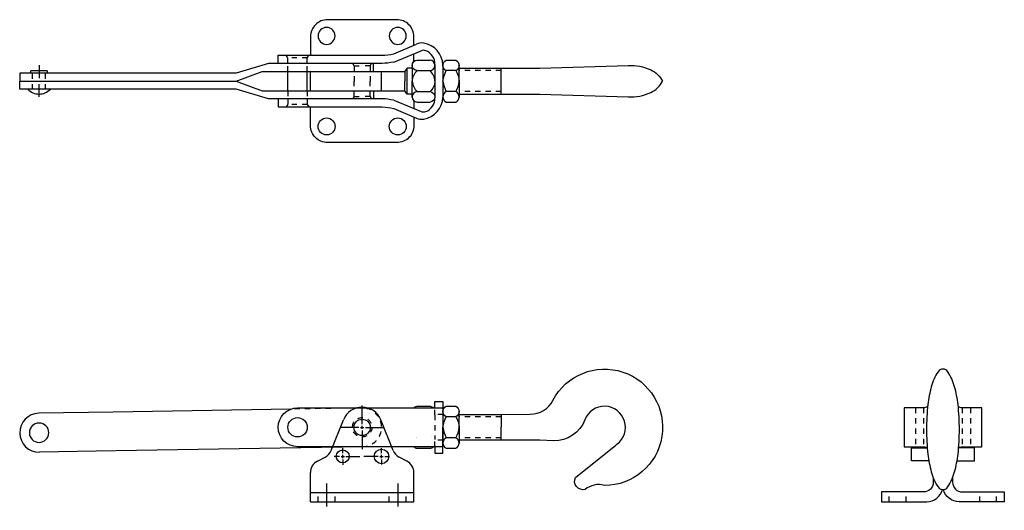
# Model space of a CAD drawing. Extents: x -5.5 to 13.6, y -2.3 to 7.1.
import ezdxf

# ---------------------------------------------------------------- set-up
doc = ezdxf.new("R2010")
doc.units = 0
doc.header["$LTSCALE"] = 0.2
doc.header["$MEASUREMENT"] = 0
doc.linetypes.add('CENTER', pattern=[2, 1.25, -0.25, 0.25, -0.25])
doc.linetypes.add('HIDDEN', pattern=[0.375, 0.25, -0.125])
doc.layers.get('0').update_dxf_attribs({"linetype": 'CONTINUOUS'})
doc.layers.get('DEFPOINTS').update_dxf_attribs({"linetype": 'CONTINUOUS'})
for name, color, linetype in [('CENTER', 7, 'CENTER'), ('DIM', 7, 'CONTINUOUS'), ('HIDDEN', 7, 'HIDDEN')]:
    doc.layers.add(name, color=color, linetype=linetype)

# ---------------------------------------------------------------- blocks, each defined once
blk = doc.blocks.new('A$CE1C2')
at = {"linetype": 'Continuous'}
for p, q in [((1.025, 1.576), (1.025, 1.935)), ((1.025, 1.482), (1.025, 1.545)), ((0.962, 1.513), (0.603, 1.513)), ((0.993, 1.513), (1.056, 1.513)), ((1.025, 1.451), (1.025, 1.092)), ((1.087, 1.513), (1.446, 1.513)), ((0.65, 1.014), (0.65, 1.116)), ((0.65, 0.92), (0.65, 0.983)), ((1.4, 1.014), (1.4, 1.108)), ((1.4, 0.92), (1.4, 0.983)), ((0.587, 0.951), (0.485, 0.951)), ((0.618, 0.951), (0.681, 0.951)), ((0.65, 0.889), (0.65, 0.787)), ((0.712, 0.951), (0.983, 0.951)), ((1.337, 0.951), (1.06, 0.951)), ((1.368, 0.951), (1.431, 0.951)), ((1.4, 0.889), (1.4, 0.795)), ((1.462, 0.951), (1.556, 0.951))]:
    blk.add_line(p, q, dxfattribs=at)
for p, q in [((0.425, 1.067), (0.663, 1.659)), ((1.624, 1.067), (1.387, 1.659)), ((0.159, 0.86), (0.309, 0.939)), ((1.891, 0.86), (1.74, 0.939)), ((0.025, 0.076), (0.025, 0.639)), ((2.025, 0.076), (2.025, 0.639)), ((0.025, 0.256), (2.025, 0.256)), ((0.025, 0.076), (2.025, 0.076))]:
    blk.add_line(p, q)
for centre, radius, start, end in [((1.025, 1.513), 0.39, 21.9004, 158.0996), ((0.193, 1.161), 0.25, 297.6376, 338.0996), ((1.856, 1.161), 0.25, 201.9004, 242.3624), ((0.275, 0.639), 0.25, 117.6376, 180), ((1.775, 0.639), 0.25, 0, 62.3624)]:
    blk.add_arc(centre, radius, start, end)
at = {"layer": 'CENTER'}
for p, q in [((0.337, 0.325), (0.337, 0.008)), ((1.713, 0.325), (1.713, 0.008))]:
    blk.add_line(p, q, dxfattribs=at)
at = {"layer": 'DEFPOINTS', "color": 0, "linetype": 'ByBlock'}
for p in [(1.108, 1.647), (0.941, 1.379)]:
    blk.add_point(p, dxfattribs=at)
at = {"layer": 'DIM'}
for centre, radius in [((1.025, 1.513), 0.158), ((0.65, 0.951), 0.125), ((1.4, 0.951), 0.14)]:
    blk.add_circle(centre, radius, dxfattribs=at)
at = {"layer": 'HIDDEN'}
for p, q in [((0.172, 0.076), (0.172, 0.256)), ((0.502, 0.076), (0.502, 0.256)), ((1.548, 0.076), (1.548, 0.256)), ((1.878, 0.076), (1.878, 0.256))]:
    blk.add_line(p, q, dxfattribs=at)

msp = doc.modelspace()

# ---------------------------------------------------------------- linework, layer by layer
at = {"color": 7}
for p, q in [((2.714, 6.271), (2.714, 5.646)), ((2.714, 5.958), (2.714, 5.802)), ((2.714, -0.42), (2.714, -1.045)), ((2.714, -0.732), (2.714, -0.888))]:
    msp.add_line(p, q, dxfattribs=at)
for points in [[(2.152, 6.654), (2.152, 6.818, 0.414214), (1.824, 7.146), (0.48, 7.146, 0.414214), (0.152, 6.818), (0.152, 6.458)], [(-0.473, 6.302), (-0.473, 6.458), (-0.192, 6.458), (1.535, 6.458, 0.057949), (1.765, 6.484)], [(1.765, 6.328, -0.057949), (1.535, 6.302), (-0.192, 6.302), (-0.661, 6.302), (-1.286, 6.114), (-5.473, 6.114), (-5.473, 5.958)], [(2.121, 6.273), (2.121, 5.958, -0.191243), (2.214, 6.161, -0.927786), (2.214, 6.365), (2.464, 6.365)], [(2.558, 5.958, 0.191243), (2.464, 6.161, 0.927786), (2.464, 6.365, 0.927786)], [(2.714, 5.958, -0.095434), (2.777, 6.161, -0.619611), (2.777, 6.365), (2.964, 6.365, -0.619611), (2.964, 6.161, -0.095434), (3.027, 5.958), (3.027, 6.273)], [(2.558, 6.279), (2.558, 5.958), (2.558, 5.638, -0.391059)], [(3.027, 6.208), (4.589, 6.208), (6.298, 6.263, -0.112732), (6.735, 6.178, -0.150083), (6.964, 5.958)], [(1.765, 5.588, 0.057949), (1.535, 5.615), (-0.192, 5.615), (-0.661, 5.615), (-1.286, 5.802), (-5.473, 5.802), (-5.473, 5.958)], [(2.121, 5.644), (2.121, 5.958, 0.191243), (2.214, 5.755, 0.927786), (2.214, 5.552), (2.464, 5.552)], [(2.558, 5.958, -0.191243), (2.464, 5.755, -0.927786), (2.464, 5.552, -0.927786)], [(2.714, 5.958, 0.095434), (2.777, 5.755, 0.619611), (2.777, 5.552), (2.964, 5.552, 0.619611), (2.964, 5.755, 0.095434), (3.027, 5.958), (3.027, 5.644)], [(3.027, 5.708), (4.589, 5.708), (6.298, 5.653, 0.112732), (6.735, 5.738, 0.150083), (6.964, 5.958)], [(-5.317, 5.802, 0.428571), (-4.88, 5.802, 0.428571)], [(-0.473, 5.615), (-0.473, 5.459), (-0.192, 5.459), (1.535, 5.459, -0.057949), (1.765, 5.432)], [(2.152, 5.263), (2.152, 5.099, -0.414214), (1.824, 4.771), (0.48, 4.771, -0.414214), (0.152, 5.099), (0.152, 5.459)], [(3.027, -0.482), (3.839, -0.482), (4.402, -0.479, 0.277679), (4.842, -0.211, -1.774546), (5.839, -1.857, 0.2568), (5.464, -1.935, -0.63133), (5.277, -1.701), (6.058, -1.076), (6.078, -1.06, 1.340584), (5.459, -0.588, -0.320361), (4.855, -0.991), (4.589, -0.982), (3.027, -0.982)], [(-0.228, -0.38), (-3.663, -0.438, 0.574196)], [(2.714, -1.107), (-0.098, -1.107, -1), (-0.098, -0.357), (2.714, -0.357, -1)], [(2.148, -0.357, -0.185566), (2.214, -0.326), (2.464, -0.326, -0.185566), (2.53, -0.357, -0.185566)], [(2.714, -0.732, -0.095434), (2.777, -0.529, -0.619611), (2.777, -0.326), (2.964, -0.326, -0.619611), (2.964, -0.529, -0.095434), (3.027, -0.732), (3.027, -0.418)], [(12.089, -0.333, -0.115555), (12.01, -0.357), (11.635, -0.357), (11.635, -1.107), (12.01, -1.107, -0.10323), (12.081, -1.127, 0.080656)], [(12.689, -1.127, -0.10323), (12.76, -1.107), (13.135, -1.107), (13.135, -0.357), (12.76, -0.357, -0.115555), (12.681, -0.333, 0.080656)], [(-3.663, -0.438), (-5.104, -0.462, 1), (-5.091, -1.212)], [(2.714, -0.732, 0.095434), (2.777, -0.935, 0.619611), (2.777, -1.138), (2.964, -1.138, 0.619611), (2.964, -0.935, 0.095434), (3.027, -0.732), (3.027, -1.047)], [(2.148, -1.107, 0.185566), (2.214, -1.138), (2.464, -1.138, 0.185566), (2.53, -1.107, 0.185566)], [(12.198, -1.706), (12.198, -1.795, -0.414214), (12.01, -1.982), (11.198, -1.982), (11.198, -2.17), (12.073, -2.17, 0.342396), (12.375, -1.935)], [(12.573, -1.706), (12.573, -1.795, 0.414214), (12.76, -1.982), (13.573, -1.982), (13.573, -2.17), (12.698, -2.17, -0.342396), (12.395, -1.935)]]:
    msp.add_lwpolyline(points, format="xyb", dxfattribs=at)
for points in [[(0.3, 6.833, 1), (0.628, 6.833, 1)], [(1.675, 6.833, 1), (2.003, 6.833, 1)], [(0.3, 5.083, -1), (0.628, 5.083, -1)], [(1.675, 5.083, -1), (2.003, 5.083, -1)], [(12.385, 0.393, 0.251859), (12.292, 0.343, 0.079351), (12.16, 0.052, 0.038584), (12.094, -0.293, 0.028228), (12.067, -0.771, 0.028228), (12.094, -1.25, 0.038584), (12.16, -1.594, 0.079351), (12.292, -1.885, 0.251859), (12.385, -1.935, 0.251859), (12.479, -1.885, 0.079351), (12.61, -1.594, 0.038584), (12.677, -1.25, 0.028228), (12.704, -0.771, 0.028228), (12.677, -0.293, 0.038584), (12.61, 0.052, 0.079351), (12.479, 0.343, 0.251859)], [(-0.286, -0.732, -1), (0.089, -0.732, -1)], [(-5.286, -0.837, 1), (-4.911, -0.837, 1)]]:
    msp.add_lwpolyline(points, format="xyb", close=True, dxfattribs=at)
for points in [[(2.152, 6.337), (2.152, 6.365), (2.152, 6.488)], [(1.371, 6.146), (1.371, 6.302)], [(-5.473, 5.958), (-1.286, 5.958), (-0.786, 6.146), (-0.192, 6.146), (1.979, 6.146)], [(-4.926, 6.114), (-4.94, 6.159), (-5.098, 6.159), (-5.257, 6.159), (-5.27, 6.114)], [(-0.286, 5.771), (-0.286, 5.958), (-0.286, 6.146)], [(0.089, 5.771), (0.089, 5.958), (0.089, 6.146)], [(0.152, 5.771), (0.152, 5.958), (0.152, 6.146)], [(1.527, 5.771), (1.527, 5.958), (1.527, 6.146)], [(2.121, 6.208), (2.025, 6.208), (1.979, 6.149), (1.979, 5.958)], [(2.025, 5.708), (2.025, 5.958), (2.025, 6.208)], [(2.214, 6.161), (2.464, 6.161)], [(2.964, 6.161), (2.777, 6.161)], [(3.839, 5.708), (3.839, 5.958), (3.839, 6.208)], [(-5.473, 5.958), (-1.286, 5.958), (-0.786, 5.771), (-0.192, 5.771), (1.979, 5.771)], [(2.121, 5.708), (2.025, 5.708), (1.979, 5.768), (1.979, 5.958)], [(1.371, 5.771), (1.371, 5.615)], [(2.214, 5.755), (2.464, 5.755)], [(2.964, 5.755), (2.777, 5.755)], [(2.152, 5.58), (2.152, 5.552), (2.152, 5.429)], [(2.558, -0.357), (2.558, -0.232), (2.714, -0.232), (2.714, -0.357), (2.714, -0.732)], [(2.964, -0.529), (2.777, -0.529)], [(3.839, -0.482), (3.839, -0.732)], [(2.558, -1.107), (2.558, -1.232), (2.714, -1.232), (2.714, -1.107), (2.714, -0.732)], [(3.839, -0.982), (3.839, -0.732)], [(2.964, -0.935), (2.777, -0.935)], [(1.158, -1.107), (-3.616, -1.187)], [(12.113, -1.382), (11.776, -1.382), (11.776, -1.132), (12.09, -1.132)], [(12.658, -1.382), (12.994, -1.382), (12.994, -1.132), (12.68, -1.132)], [(-3.624, -1.187), (-5.091, -1.212)]]:
    msp.add_lwpolyline(points, dxfattribs=at)
at = {"color": 7, "linetype": 'HIDDEN'}
msp.add_lwpolyline([(1.145, -0.357), (-0.228, -0.38, 0.574196)], format="xyb", dxfattribs=at)
at = {"color": 7, "linetype": 'HIDDEN', "const_width": 0.0001}
for points in [[(2.121, -0.418), (2.121, -0.732, -0.191243), (2.214, -0.529, -0.633204), (2.148, -0.357)], [(2.53, -0.357, -0.633204), (2.464, -0.529, -0.191243), (2.558, -0.732, -0.191243), (2.464, -0.935, -0.633204), (2.53, -1.107)], [(2.148, -1.107, -0.633204), (2.214, -0.935, -0.191243), (2.121, -0.732), (2.121, -1.047)]]:
    msp.add_lwpolyline(points, format="xyb", dxfattribs=at)
for points in [[(2.121, -0.482), (2.025, -0.482), (1.979, -0.542), (1.979, -0.732), (1.979, -0.922), (2.025, -0.982), (2.121, -0.982)], [(2.025, -0.482), (2.025, -0.732), (2.025, -0.982)], [(2.214, -0.529), (2.464, -0.529)], [(2.214, -0.935), (2.464, -0.935)]]:
    msp.add_lwpolyline(points, dxfattribs=at)
at = {"layer": 'CENTER', "color": 7}
for p, q in [((-5.098, 6.265), (-5.098, 5.958)), ((-5.098, 5.652), (-5.098, 5.958)), ((0.464, -1.816), (0.464, -2.336)), ((1.839, -1.816), (1.839, -2.336))]:
    msp.add_line(p, q, dxfattribs=at)
at = {"layer": 'DIM', "color": 7}
for p, q in [((1.765, 6.484), (2.2, 6.675)), ((1.765, 6.328), (2.291, 6.545)), ((2.714, 6.271), (2.714, 5.646)), ((1.765, 5.588), (2.291, 5.372)), ((1.765, 5.432), (2.2, 5.242))]:
    msp.add_line(p, q, dxfattribs=at)
for centre, radius, start, end in [((2.3, 6.446), 0.25, 80.5279, 113.6639), ((2.267, 6.252), 0.447, 2.47, 80.5279), ((2.339, 6.429), 0.125, 70.4187, 112.3627), ((2.291, 6.294), 0.268, 356.6133, 70.4187), ((2.267, 5.665), 0.447, 279.4721, 357.53), ((2.291, 5.622), 0.268, 289.5813, 3.3867), ((2.339, 5.487), 0.125, 247.6373, 289.5813), ((2.3, 5.471), 0.25, 246.3361, 279.4721)]:
    msp.add_arc(centre, radius, start, end, dxfattribs=at)
at = {"layer": 'HIDDEN', "color": 7}
for p, q in [((-0.286, 6.412), (-0.318, 6.458)), ((-0.286, 6.302), (-0.286, 6.412)), ((0.089, 6.412), (-0.286, 6.412)), ((-0.286, 6.146), (-0.286, 6.302)), ((0.089, 6.412), (0.121, 6.458)), ((0.089, 6.302), (0.089, 6.412)), ((0.089, 6.146), (0.089, 6.302)), ((0.996, 6.256), (0.971, 6.302)), ((1.308, 6.256), (1.333, 6.302)), ((-5.223, 5.802), (-5.223, 6.114)), ((-4.973, 5.802), (-4.973, 6.114)), ((0.996, 6.256), (1.152, 6.256)), ((0.996, 6.256), (0.996, 5.958)), ((1.308, 6.256), (1.152, 6.256)), ((1.308, 6.256), (1.308, 5.958)), ((3.839, 6.161), (3.027, 6.161)), ((0.996, 5.66), (0.996, 5.958)), ((1.308, 5.66), (1.308, 5.958)), ((-0.286, 5.771), (-0.286, 5.615)), ((0.089, 5.771), (0.089, 5.615)), ((3.839, 5.755), (3.027, 5.755)), ((-0.286, 5.615), (-0.286, 5.504)), ((0.089, 5.615), (0.089, 5.504)), ((0.996, 5.66), (0.971, 5.615)), ((0.996, 5.66), (1.152, 5.66)), ((1.308, 5.66), (1.152, 5.66)), ((1.308, 5.66), (1.333, 5.615)), ((-0.286, 5.504), (-0.318, 5.459)), ((0.089, 5.504), (-0.286, 5.504)), ((0.089, 5.504), (0.121, 5.459)), ((2.558, -0.493), (2.558, -0.357)), ((11.854, -0.357), (11.854, -1.107)), ((12.01, -0.357), (12.01, -1.107)), ((12.76, -0.357), (12.76, -1.107)), ((12.916, -0.357), (12.916, -1.107)), ((2.714, -0.482), (2.558, -0.482)), ((2.558, -0.493), (2.558, -0.971)), ((3.839, -0.529), (3.027, -0.529)), ((3.839, -0.935), (3.027, -0.935)), ((2.558, -1.107), (2.558, -0.971)), ((2.714, -0.982), (2.558, -0.982)), ((11.346, -2.17), (11.346, -1.982)), ((11.674, -2.17), (11.674, -1.982)), ((13.096, -2.17), (13.096, -1.982)), ((13.424, -2.17), (13.424, -1.982))]:
    msp.add_line(p, q, dxfattribs=at)
msp.add_circle((1.152, -0.732), 0.188, dxfattribs=at)
msp.add_arc((1.152, -0.732), 0.375, 270.9614, 90.9614, dxfattribs=at)

# ---------------------------------------------------------------- block references
at = {"layer": 'DIM', "color": 7}
msp.add_blockref('A$CE1C2', (0.126, -2.246), dxfattribs=at)

doc.saveas('drawing.dxf')
